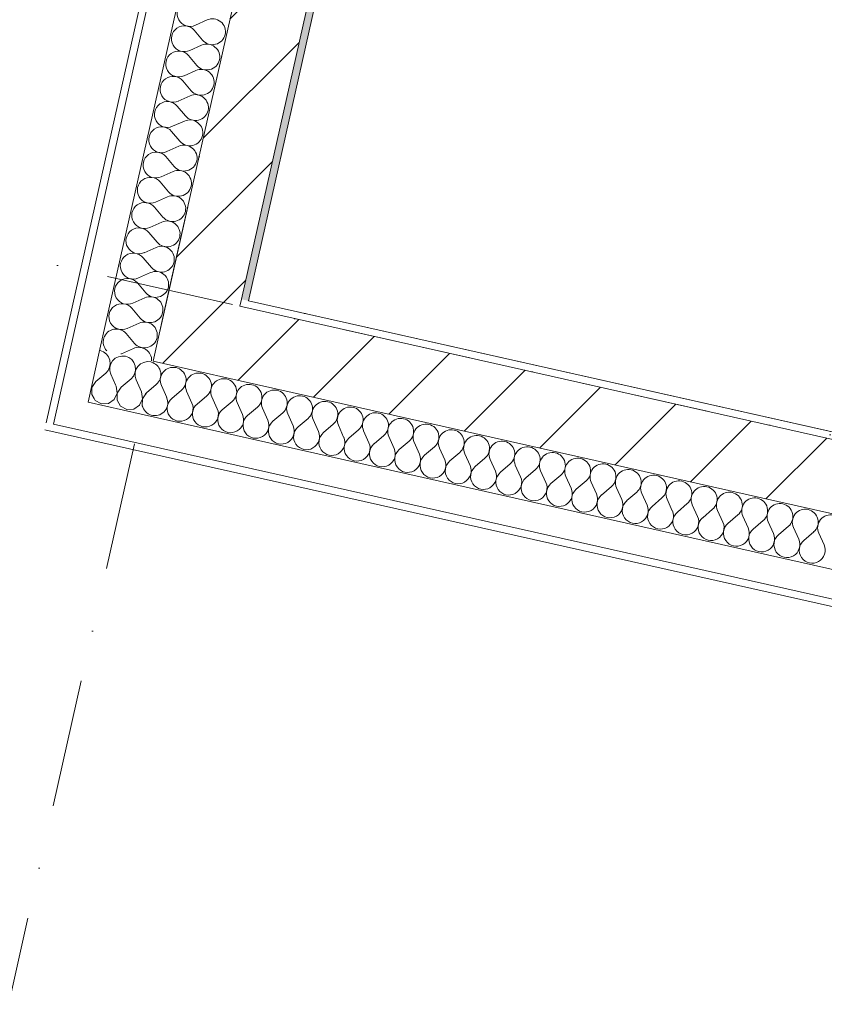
# Model space of a CAD drawing. Header units: millimetres. Extents: x -7145531 to -6681560, y 6117368 to 6219355.
# Tile 5 of 144: x -6958477 to -6956259, y 6134584 to 6137300. Entities that reach past the tile are written whole.
import ezdxf
from ezdxf.enums import TextEntityAlignment as Align

# ---------------------------------------------------------------- set-up
doc = ezdxf.new("R2010")
doc.units = ezdxf.units.MM
doc.header["$MEASUREMENT"] = 0
doc.linetypes.add('Штрихпунктирная', pattern=[670.277762, 352.777767, -176.388884, 0, -141.111112])
for name, color, linetype in [('S - МОП.АР', 7, 'Continuous'), ('АР-Чертеж-Оси_Осевые размеры.АР', 7, 'Continuous'), ('Кровля', 7, 'Continuous')]:
    doc.layers.add(name, color=color, linetype=linetype)
doc.layers.add('АР-Чертеж-Оси_Осевые размеры.АР_Ном._пера__120', color=7, linetype='Continuous', lineweight=0)
doc.layers.add('Кровля_Ном._пера__1', color=7, linetype='Continuous', lineweight=0)
doc.styles.add('РЎР“Р•РќР•Р\xa0Р\x98Р\xa0_РЎРўР\x98Р›Р¬_3', font='GOTHIC.TTF')
pattern_1 = [(45, (-6338440.43, 6562625.56), (-111.369318, 111.369318), [0, -105, 0, -157.5]), (110, (-6338090.43, 6562625.56), (148.001588, 53.868173), [0, -77, 0, -133])]
pattern_2 = [(45, (-6338440.43, 6562275.56), (-127.27922, 127.27922), [])]

# ---------------------------------------------------------------- blocks, each defined once
blk = doc.blocks.new('*X762', base_point=(-6338440.4, 6562275.6))
at = {"layer": 'Кровля_Ном._пера__1', "color": 7, "linetype": 'Continuous', "lineweight": 0}
for p, q in [((-6958255, 6136387.3), (-6958256.4, 6136387.4)), ((-6958245.8, 6136383.8), (-6958255, 6136387.3)), ((-6958237.9, 6136377.9), (-6958245.8, 6136383.8)), ((-6958231.9, 6136370.2), (-6958237.9, 6136377.9)), ((-6958228.2, 6136361), (-6958231.9, 6136370.2)), ((-6958227.2, 6136351.2), (-6958228.2, 6136361)), ((-6958220.8, 6136359.4), (-6958226, 6136350.9)), ((-6958213.6, 6136366.1), (-6958220.8, 6136359.4)), ((-6958204.8, 6136370.5), (-6958213.6, 6136366.1)), ((-6958195.2, 6136372.4), (-6958204.8, 6136370.5)), ((-6958185.3, 6136371.6), (-6958195.2, 6136372.4)), ((-6958176.1, 6136368.2), (-6958185.3, 6136371.6)), ((-6958168.2, 6136362.3), (-6958176.1, 6136368.2)), ((-6958162.2, 6136354.5), (-6958168.2, 6136362.3)), ((-6958125.5, 6136356.8), (-6958135.1, 6136354.9)), ((-6958115.7, 6136356), (-6958125.5, 6136356.8)), ((-6958113.8, 6136355.3), (-6958115.7, 6136356)), ((-6958239.7, 6136325.3), (-6958233.1, 6136332.6)), ((-6958233.1, 6136332.6), (-6958228.9, 6136341.5)), ((-6958228.9, 6136341.5), (-6958227.2, 6136351.2)), ((-6958226, 6136350.9), (-6958228.6, 6136341.4)), ((-6958228.6, 6136341.4), (-6958228.5, 6136331.6)), ((-6958228.5, 6136331.6), (-6958225.7, 6136322.1)), ((-6958158.5, 6136345.4), (-6958162.2, 6136354.5)), ((-6958159, 6136326.6), (-6958157.5, 6136335.6)), ((-6958156.3, 6136335.3), (-6958158.6, 6136326.9)), ((-6958157.5, 6136335.6), (-6958158.5, 6136345.4)), ((-6958151.2, 6136343.7), (-6958156.3, 6136335.3)), ((-6958143.9, 6136350.4), (-6958151.2, 6136343.7)), ((-6958135.1, 6136354.9), (-6958143.9, 6136350.4)), ((-6958266.9, 6136302.1), (-6958277.7, 6136285.8)), ((-6958266.9, 6136302.1), (-6958239.7, 6136325.3)), ((-6958212.5, 6136292.7), (-6958225.7, 6136322.1)), ((-6958280.5, 6136280), (-6958278, 6136285.9)), ((-6958278, 6136285.9), (-6958278.4, 6136289.2)), ((-6958277.7, 6136285.8), (-6958278.3, 6136266.3)), ((-6958278.3, 6136266.3), (-6958271.9, 6136255.1))]:
    blk.add_line(p, q, dxfattribs=at)
blk = doc.blocks.new('*X763', base_point=(-6338440.4, 6562275.6))
at = {"layer": 'Кровля_Ном._пера__1', "color": 7, "linetype": 'Continuous', "lineweight": 0}
for p, q in [((-6958110.2, 6136353.9), (-6958113.8, 6136355.3)), ((-6958197.2, 6136286.4), (-6958170, 6136309.6)), ((-6958170, 6136309.6), (-6958163.5, 6136317)), ((-6958163.5, 6136317), (-6958159.2, 6136325.8)), ((-6958159.2, 6136325.8), (-6958159, 6136326.6)), ((-6958158.6, 6136326.9), (-6958158.9, 6136325.8)), ((-6958158.9, 6136325.8), (-6958158.8, 6136315.9)), ((-6958158.8, 6136315.9), (-6958156.1, 6136306.5)), ((-6958141.4, 6136273.9), (-6958156.1, 6136306.5)), ((-6958211.1, 6136289.5), (-6958212.5, 6136292.7)), ((-6958208.3, 6136270.2), (-6958211.1, 6136289.5)), ((-6958197.2, 6136286.4), (-6958208, 6136270.2)), ((-6958271.9, 6136255.1), (-6958268.7, 6136249.4)), ((-6958268.7, 6136249.4), (-6958251.5, 6136240.1)), ((-6958232, 6136241.1), (-6958216, 6136252.3)), ((-6958216, 6136252.3), (-6958208.3, 6136270.2)), ((-6958208, 6136270.2), (-6958208.6, 6136250.7)), ((-6958208.6, 6136250.7), (-6958199, 6136233.7)), ((-6958146.3, 6136236.7), (-6958138.6, 6136254.6)), ((-6958138.6, 6136254.6), (-6958141.4, 6136273.9)), ((-6958138.3, 6136254.5), (-6958139, 6136235)), ((-6958129.5, 6136267.7), (-6958138.3, 6136254.5)), ((-6958251.5, 6136240.1), (-6958232, 6136241.1)), ((-6958199, 6136233.7), (-6958181.8, 6136224.4)), ((-6958181.8, 6136224.4), (-6958162.3, 6136225.5)), ((-6958162.3, 6136225.5), (-6958146.3, 6136236.7)), ((-6958139, 6136235), (-6958137.5, 6136232.4))]:
    blk.add_line(p, q, dxfattribs=at)
blk = doc.blocks.new('*X764', base_point=(-6338440.4, 6562275.6))
at = {"layer": 'Кровля_Ном._пера__1', "color": 7, "linetype": 'Continuous', "lineweight": 0}
for p, q in [((-6958127.5, 6136270.8), (-6958100.3, 6136293.9)), ((-6958071.7, 6136258.2), (-6958086.4, 6136290.8)), ((-6958057.8, 6136255.1), (-6958030.6, 6136278.3)), ((-6958002, 6136242.6), (-6958016.7, 6136275.2)), ((-6957988.1, 6136239.5), (-6957960.9, 6136262.6)), ((-6957932.3, 6136226.9), (-6957947, 6136259.5)), ((-6957918.4, 6136223.8), (-6957891.2, 6136247)), ((-6957862.6, 6136211.3), (-6957877.3, 6136243.9)), ((-6957848.7, 6136208.2), (-6957821.5, 6136231.3)), ((-6957792.9, 6136195.6), (-6957807.6, 6136228.2)), ((-6957779, 6136192.5), (-6957751.8, 6136215.7)), ((-6957723.3, 6136180), (-6957737.9, 6136212.6)), ((-6957709.3, 6136176.9), (-6957682.1, 6136200)), ((-6957653.6, 6136164.3), (-6957668.2, 6136196.9)), ((-6957639.6, 6136161.2), (-6957612.5, 6136184.4)), ((-6957583.9, 6136148.7), (-6957598.5, 6136181.3)), ((-6957569.9, 6136145.6), (-6957542.8, 6136168.7)), ((-6957514.2, 6136133), (-6957528.8, 6136165.6)), ((-6957500.2, 6136129.9), (-6957473.1, 6136153.1)), ((-6957444.5, 6136117.4), (-6957459.1, 6136150)), ((-6957430.5, 6136114.2), (-6957403.4, 6136137.4)), ((-6957374.8, 6136101.7), (-6957389.4, 6136134.3)), ((-6957360.9, 6136098.6), (-6957333.7, 6136121.8)), ((-6957305.1, 6136086.1), (-6957319.7, 6136118.6)), ((-6957291.2, 6136082.9), (-6957264, 6136106.1)), ((-6957235.4, 6136070.4), (-6957250.1, 6136103)), ((-6957221.5, 6136067.3), (-6957194.3, 6136090.5)), ((-6957165.7, 6136054.8), (-6957180.4, 6136087.3)), ((-6957151.8, 6136051.6), (-6957124.6, 6136074.8)), ((-6957096, 6136039.1), (-6957110.7, 6136071.7)), ((-6957082.1, 6136036), (-6957054.9, 6136059.2)), ((-6957026.3, 6136023.5), (-6957041, 6136056)), ((-6957012.4, 6136020.3), (-6956985.2, 6136043.5)), ((-6956956.6, 6136007.8), (-6956971.3, 6136040.4)), ((-6956942.7, 6136004.7), (-6956915.5, 6136027.9)), ((-6956886.9, 6135992.2), (-6956901.6, 6136024.7)), ((-6956873, 6135989), (-6956845.8, 6136012.2)), ((-6956817.2, 6135976.5), (-6956831.9, 6136009.1)), ((-6956803.3, 6135973.4), (-6956776.1, 6135996.6)), ((-6956747.6, 6135960.9), (-6956762.2, 6135993.4)), ((-6956733.6, 6135957.7), (-6956706.4, 6135980.9)), ((-6956677.9, 6135945.2), (-6956692.5, 6135977.8)), ((-6956663.9, 6135942.1), (-6956636.8, 6135965.3)), ((-6956608.2, 6135929.6), (-6956622.8, 6135962.1)), ((-6956594.2, 6135926.4), (-6956567.1, 6135949.6)), ((-6956538.5, 6135913.9), (-6956553.1, 6135946.5)), ((-6956524.5, 6135910.8), (-6956497.4, 6135934)), ((-6956468.8, 6135898.3), (-6956483.4, 6135930.8)), ((-6956454.8, 6135895.1), (-6956427.7, 6135918.3)), ((-6956399.1, 6135882.6), (-6956413.7, 6135915.2)), ((-6956385.2, 6135879.5), (-6956358, 6135902.7)), ((-6956329.4, 6135867), (-6956344, 6135899.5)), ((-6956315.5, 6135863.8), (-6956288.3, 6135887)), ((-6956259.7, 6135851.3), (-6956274.4, 6135883.9))]:
    blk.add_line(p, q, dxfattribs=at)
for centre, start, end in [((-6958123.5, 6136321.1), 310.4725, 67.9736), ((-6958053.8, 6136305.5), 77.3424, 204.2123), ((-6958053.8, 6136305.5), 310.4725, 77.3424), ((-6957984.1, 6136289.8), 77.3424, 204.2123), ((-6957984.1, 6136289.8), 310.4725, 77.3424), ((-6957914.4, 6136274.2), 77.3424, 204.2123), ((-6957914.4, 6136274.2), 310.4725, 77.3424), ((-6957844.7, 6136258.5), 77.3424, 204.2123), ((-6957844.7, 6136258.5), 310.4725, 77.3424), ((-6957775, 6136242.9), 77.3424, 204.2123), ((-6957775, 6136242.9), 310.4725, 77.3424), ((-6958104.3, 6136243.6), 200.4955, 24.2123), ((-6958104.3, 6136243.6), 130.4725, 134.1892), ((-6958034.6, 6136227.9), 130.4725, 24.2123), ((-6957705.3, 6136227.2), 77.3424, 204.2123), ((-6957705.3, 6136227.2), 310.4725, 77.3424), ((-6957635.6, 6136211.6), 77.3424, 204.2123), ((-6957964.9, 6136212.3), 130.4725, 24.2123), ((-6957895.2, 6136196.6), 130.4725, 24.2123), ((-6957635.6, 6136211.6), 310.4725, 77.3424), ((-6957565.9, 6136195.9), 77.3424, 204.2123), ((-6957565.9, 6136195.9), 310.4725, 77.3424), ((-6957825.5, 6136181), 130.4725, 24.2123), ((-6957755.8, 6136165.3), 130.4725, 24.2123), ((-6957496.2, 6136180.3), 77.3424, 204.2123), ((-6957496.2, 6136180.3), 310.4725, 77.3424), ((-6957426.6, 6136164.6), 77.3424, 204.2123), ((-6957426.6, 6136164.6), 310.4725, 77.3424), ((-6957686.1, 6136149.7), 130.4725, 24.2123), ((-6957356.9, 6136148.9), 77.3424, 204.2123), ((-6957356.9, 6136148.9), 310.4725, 77.3424), ((-6957287.2, 6136133.3), 77.3424, 204.2123), ((-6957287.2, 6136133.3), 310.4725, 77.3424), ((-6957616.4, 6136134), 130.4725, 24.2123), ((-6957546.7, 6136118.4), 130.4725, 24.2123), ((-6957217.5, 6136117.6), 77.3424, 204.2123), ((-6957217.5, 6136117.6), 310.4725, 77.3424), ((-6957477.1, 6136102.7), 130.4725, 24.2123), ((-6957407.4, 6136087.1), 130.4725, 24.2123), ((-6957147.8, 6136102), 77.3424, 204.2123), ((-6957147.8, 6136102), 310.4725, 77.3424), ((-6957078.1, 6136086.3), 77.3424, 204.2123), ((-6957078.1, 6136086.3), 310.4725, 77.3424), ((-6957337.7, 6136071.4), 130.4725, 24.2123), ((-6957008.4, 6136070.7), 77.3424, 204.2123), ((-6957008.4, 6136070.7), 310.4725, 77.3424), ((-6956938.7, 6136055), 77.3424, 204.2123), ((-6956938.7, 6136055), 310.4725, 77.3424), ((-6957268, 6136055.8), 130.4725, 24.2123), ((-6957198.3, 6136040.1), 130.4725, 24.2123), ((-6956869, 6136039.4), 77.3424, 204.2123), ((-6956869, 6136039.4), 310.4725, 77.3424), ((-6956799.3, 6136023.7), 77.3424, 204.2123), ((-6956799.3, 6136023.7), 310.4725, 77.3424), ((-6957128.6, 6136024.5), 130.4725, 24.2123), ((-6957058.9, 6136008.8), 130.4725, 24.2123), ((-6956729.6, 6136008.1), 77.3424, 204.2123), ((-6956729.6, 6136008.1), 310.4725, 77.3424), ((-6956989.2, 6135993.2), 130.4725, 24.2123), ((-6956919.5, 6135977.5), 130.4725, 24.2123), ((-6956659.9, 6135992.4), 77.3424, 204.2123), ((-6956659.9, 6135992.4), 310.4725, 77.3424), ((-6956590.2, 6135976.8), 77.3424, 204.2123), ((-6956590.2, 6135976.8), 310.4725, 77.3424), ((-6956849.8, 6135961.9), 130.4725, 24.2123), ((-6956520.6, 6135961.1), 77.3424, 204.2123), ((-6956520.6, 6135961.1), 310.4725, 77.3424), ((-6956450.9, 6135945.5), 77.3424, 204.2123), ((-6956450.9, 6135945.5), 310.4725, 77.3424), ((-6956780.1, 6135946.2), 130.4725, 24.2123), ((-6956710.4, 6135930.6), 130.4725, 24.2123), ((-6956381.2, 6135929.8), 77.3424, 204.2123), ((-6956381.2, 6135929.8), 310.4725, 77.3424), ((-6956311.5, 6135914.2), 77.3424, 204.2123), ((-6956311.5, 6135914.2), 310.4725, 77.3424), ((-6956640.7, 6135914.9), 130.4725, 24.2123), ((-6956571.1, 6135899.3), 130.4725, 24.2123), ((-6956241.8, 6135898.5), 77.3424, 204.2123), ((-6956501.4, 6135883.6), 130.4725, 24.2123), ((-6956431.7, 6135868), 130.4725, 24.2123), ((-6956362, 6135852.3), 130.4725, 24.2123), ((-6956292.3, 6135836.7), 130.4725, 24.2123)]:
    blk.add_arc(centre, 35.7, start, end, dxfattribs=at)
blk = doc.blocks.new('Стена_194_3', base_point=(-6957870.2, 6136509.5))
at = {"layer": 'Кровля', "linetype": 'Continuous', "lineweight": 0, "true_color": 0x000000}
h = blk.add_hatch(dxfattribs=at)
h.set_pattern_fill('БЛОКИ_БЕТОННЫЕ_ЭФФЕКТИВН_72', color=18, style=0, pattern_type=2)
h.set_pattern_definition(pattern_2)
h.paths.add_polyline_path([(-6958065.4, 6136553.3), (-6958109.2, 6136358.2), (-6957870.2, 6136509.5)])
h = blk.add_hatch(dxfattribs=at)
h.set_pattern_fill('ШТУКАТУРКА__ГИПС_01_0003', color=18, style=0, pattern_type=2)
h.set_pattern_definition(pattern_1)
h.paths.add_polyline_path([(-6957865.9, 6136529), (-6957870.2, 6136509.5), (-6957846.3, 6136524.6)])
h = blk.add_hatch(dxfattribs=at)
h.set_pattern_fill('ШТУКАТУРКА__ГИПС_01_0003', color=18, style=0, pattern_type=2)
h.set_pattern_definition(pattern_1)
h.paths.add_polyline_path([(-6957846.3, 6136524.6), (-6957870.2, 6136509.5), (-6957850.7, 6136505.1)])
h = blk.add_hatch(dxfattribs=at)
h.set_pattern_fill('ШТУКАТУРКА__ГИПС_01_0003', color=18, style=0, pattern_type=2)
h.set_pattern_definition(pattern_1)
h.paths.add_polyline_path([(-6954606.9, 6135797.1), (-6957846.3, 6136524.6), (-6957850.7, 6136505.1), (-6954611.3, 6135777.6)])
h = blk.add_hatch(dxfattribs=at)
h.set_pattern_fill('БЛОКИ_БЕТОННЫЕ_ЭФФЕКТИВН_72', color=18, style=0, pattern_type=2)
h.set_pattern_definition(pattern_2)
h.paths.add_polyline_path([(-6957870.2, 6136509.5), (-6958109.2, 6136358.2), (-6957914.1, 6136314.3)])
h = blk.add_hatch(dxfattribs=at)
h.set_pattern_fill('БЛОКИ_БЕТОННЫЕ_ЭФФЕКТИВН_72', color=18, style=0, pattern_type=2)
h.set_pattern_definition(pattern_2)
h.paths.add_polyline_path([(-6954611.3, 6135777.6), (-6957870.2, 6136509.5), (-6957914.1, 6136314.3), (-6954655.1, 6135582.4)])
at = {"layer": 'Кровля_Ном._пера__1', "color": 7, "linetype": 'Continuous', "lineweight": 15}
for p, q in [((-6958065.4, 6136553.3), (-6958109.2, 6136358.2)), ((-6957865.9, 6136529), (-6957870.2, 6136509.5)), ((-6954611.3, 6135777.6), (-6957870.2, 6136509.5)), ((-6958109.2, 6136358.2), (-6957914.1, 6136314.3)), ((-6957914.1, 6136314.3), (-6954655.1, 6135582.4))]:
    blk.add_line(p, q, dxfattribs=at)
at = {"layer": 'Кровля_Ном._пера__1', "color": 7, "linetype": 'Continuous', "lineweight": 0}
for p, q in [((-6958255.6, 6136391), (-6958288.4, 6136244.7)), ((-6958366.5, 6136262.2), (-6958384, 6136184.2)), ((-6958288.4, 6136244.7), (-6958142.1, 6136211.8)), ((-6958142.1, 6136211.8), (-6936667, 6131388.9)), ((-6958384, 6136184.2), (-6958306, 6136166.6)), ((-6958306, 6136166.6), (-6936684.5, 6131310.8))]:
    blk.add_line(p, q, dxfattribs=at)
at = {"layer": 'Кровля_Ном._пера__1', "color": 7, "linetype": 'Continuous', "lineweight": 0, "flags": 128}
for points in [[(-6954606.9, 6135797.1), (-6957846.3, 6136524.6)], [(-6958407.9, 6136169), (-6936688.9, 6131291.3)]]:
    blk.add_lwpolyline(points, dxfattribs=at)
at = {"layer": 'Кровля', "color": 7, "lineweight": 0}
for name in ['*X762', '*X763', '*X764']:
    blk.add_blockref(name, (-6338440.4, 6562275.6), dxfattribs=at)
blk = doc.blocks.new('*X803', base_point=(-6338440.4, 6562275.6))
at = {"layer": 'Кровля_Ном._пера__1', "color": 7, "linetype": 'Continuous', "lineweight": 0}
for p, q in [((-6957992.6, 6137284.7), (-6957960.1, 6137299.3)), ((-6957995.8, 6137270.7), (-6957972.6, 6137243.5)), ((-6958008.3, 6137215), (-6957975.7, 6137229.6)), ((-6958011.4, 6137201), (-6957988.2, 6137173.9)), ((-6958023.9, 6137145.3), (-6957991.4, 6137159.9)), ((-6958027.1, 6137131.3), (-6958003.9, 6137104.2)), ((-6958039.6, 6137075.6), (-6958007, 6137090.2)), ((-6958042.7, 6137061.6), (-6958019.5, 6137034.5)), ((-6958055.2, 6137005.9), (-6958022.7, 6137020.5)), ((-6958058.4, 6136991.9), (-6958035.2, 6136964.8)), ((-6958070.9, 6136936.2), (-6958038.3, 6136950.8)), ((-6958074, 6136922.3), (-6958050.8, 6136895.1)), ((-6958086.6, 6136866.5), (-6958054, 6136881.1)), ((-6958089.7, 6136852.6), (-6958066.5, 6136825.4)), ((-6958102.2, 6136796.8), (-6958069.6, 6136811.5)), ((-6958105.3, 6136782.9), (-6958082.2, 6136755.7)), ((-6958117.9, 6136727.1), (-6958085.3, 6136741.8)), ((-6958121, 6136713.2), (-6958097.8, 6136686)), ((-6958133.5, 6136657.4), (-6958100.9, 6136672.1)), ((-6958136.6, 6136643.5), (-6958113.5, 6136616.3)), ((-6958149.2, 6136587.7), (-6958116.6, 6136602.4)), ((-6958152.3, 6136573.8), (-6958129.1, 6136546.6)), ((-6958164.8, 6136518), (-6958132.2, 6136532.7)), ((-6958167.9, 6136504.1), (-6958144.8, 6136476.9)), ((-6958180.5, 6136448.3), (-6958147.9, 6136463)), ((-6958183.6, 6136434.4), (-6958160.4, 6136407.2)), ((-6958196.1, 6136378.6), (-6958163.5, 6136393.3))]:
    blk.add_line(p, q, dxfattribs=at)
for centre, start, end in [((-6958007.3, 6137317.2), 40.4725, 294.2123), ((-6958022.9, 6137247.5), 40.4725, 294.2123), ((-6957945.4, 6137266.7), 347.3424, 114.2123), ((-6957945.4, 6137266.7), 220.4725, 347.3424), ((-6957961.1, 6137197), 347.3424, 114.2123), ((-6958038.6, 6137177.8), 40.4725, 294.2123), ((-6957961.1, 6137197), 220.4725, 347.3424), ((-6958054.2, 6137108.1), 40.4725, 294.2123), ((-6957976.7, 6137127.3), 347.3424, 114.2123), ((-6957976.7, 6137127.3), 220.4725, 347.3424), ((-6957992.4, 6137057.6), 347.3424, 114.2123), ((-6958069.9, 6137038.5), 40.4725, 294.2123), ((-6957992.4, 6137057.6), 220.4725, 347.3424), ((-6958008, 6136988), 347.3424, 114.2123), ((-6958085.5, 6136968.8), 40.4725, 294.2123), ((-6958008, 6136988), 220.4725, 347.3424), ((-6958023.7, 6136918.3), 347.3424, 114.2123), ((-6958101.2, 6136899.1), 40.4725, 294.2123), ((-6958023.7, 6136918.3), 220.4725, 347.3424), ((-6958039.3, 6136848.6), 347.3424, 114.2123), ((-6958116.9, 6136829.4), 40.4725, 294.2123), ((-6958039.3, 6136848.6), 220.4725, 347.3424), ((-6958132.5, 6136759.7), 40.4725, 294.2123), ((-6958055, 6136778.9), 347.3424, 114.2123), ((-6958055, 6136778.9), 220.4725, 347.3424), ((-6958070.6, 6136709.2), 347.3424, 114.2123), ((-6958148.2, 6136690), 40.4725, 294.2123), ((-6958070.6, 6136709.2), 220.4725, 347.3424), ((-6958163.8, 6136620.3), 40.4725, 294.2123), ((-6958086.3, 6136639.5), 347.3424, 114.2123), ((-6958086.3, 6136639.5), 220.4725, 347.3424), ((-6958101.9, 6136569.8), 347.3424, 114.2123), ((-6958179.5, 6136550.6), 40.4725, 294.2123), ((-6958101.9, 6136569.8), 220.4725, 347.3424), ((-6958117.6, 6136500.1), 347.3424, 114.2123), ((-6958195.1, 6136480.9), 40.4725, 294.2123), ((-6958117.6, 6136500.1), 220.4725, 347.3424), ((-6958133.2, 6136430.4), 347.3424, 114.2123), ((-6958210.8, 6136411.2), 40.4725, 223.0426), ((-6958133.2, 6136430.4), 220.4725, 347.3424), ((-6958148.9, 6136360.7), 357.357, 114.2123), ((-6958210.8, 6136411.2), 291.6421, 294.2123)]:
    blk.add_arc(centre, 35.7, start, end, dxfattribs=at)
blk = doc.blocks.new('Стена_210_3', base_point=(-6954351, 6152179.5))
at = {"layer": 'Кровля', "linetype": 'Continuous', "lineweight": 0, "true_color": 0x000000}
h = blk.add_hatch(dxfattribs=at)
h.set_pattern_fill('БЛОКИ_БЕТОННЫЕ_ЭФФЕКТИВН_72', color=18, style=0, pattern_type=2)
h.set_pattern_definition(pattern_2)
h.paths.add_polyline_path([(-6957870.2, 6136509.5), (-6954351, 6152179.5), (-6954546.2, 6152223.3), (-6958065.4, 6136553.3)])
h = blk.add_hatch(dxfattribs=at)
h.set_pattern_fill('ШТУКАТУРКА__ГИПС_01_0003', color=18, style=0, pattern_type=2)
h.set_pattern_definition(pattern_1)
h.paths.add_polyline_path([(-6957846.3, 6136524.6), (-6954335.9, 6152155.6), (-6954355.4, 6152160), (-6957865.9, 6136529)])
at = {"layer": 'Кровля_Ном._пера__1', "color": 7, "linetype": 'Continuous', "lineweight": 0}
for p, q in [((-6954693.9, 6152615.2), (-6958366.5, 6136262.2)), ((-6954648.7, 6152451.3), (-6958255.6, 6136391)), ((-6958255.6, 6136391), (-6958288.4, 6136244.7)), ((-6958366.5, 6136262.2), (-6958384, 6136184.2))]:
    blk.add_line(p, q, dxfattribs=at)
at = {"layer": 'Кровля_Ном._пера__1', "color": 7, "linetype": 'Continuous', "lineweight": 15}
for p, q in [((-6954546.2, 6152223.3), (-6958065.4, 6136553.3)), ((-6957865.9, 6136529), (-6954355.4, 6152160)), ((-6958065.4, 6136553.3), (-6958109.2, 6136358.2)), ((-6957865.9, 6136529), (-6957870.2, 6136509.5))]:
    blk.add_line(p, q, dxfattribs=at)
at = {"layer": 'Кровля_Ном._пера__1', "color": 7, "linetype": 'Continuous', "lineweight": 0, "flags": 128}
for points in [[(-6954695.9, 6152697.7), (-6958403.5, 6136188.5)], [(-6957846.3, 6136524.6), (-6954335.9, 6152155.6)]]:
    blk.add_lwpolyline(points, dxfattribs=at)
at = {"layer": 'Кровля', "color": 7, "lineweight": 0}
blk.add_blockref('*X803', (-6338440.4, 6562275.6), dxfattribs=at)
blk = doc.blocks.new('Стандартный Маркер Сетки[127]_3', base_point=(-6954562.2, 6152149.8))
at = {"layer": 'АР-Чертеж-Оси_Осевые размеры.АР_Ном._пера__120', "color": 7, "linetype": 'Штрихпунктирная', "lineweight": 0}
blk.add_line((-6954781.4, 6151174.1), (-6959343.9, 6130859.7), dxfattribs=at)
at = {"layer": 'АР-Чертеж-Оси_Осевые размеры.АР_Ном._пера__120', "color": 7, "lineweight": 0, "style": 'РЎР“Р•РќР•Р\xa0Р\x98Р\xa0_РЎРўР\x98Р›Р¬_3'}
blk.add_attdef('AC_MarkerText_1', text='', height=350, rotation=347.3417, dxfattribs=at).set_placement((-6959602.6, 6129577.2), align=Align.TOP_CENTER)
blk = doc.blocks.new('Стандартный Маркер Сетки[135]_3', base_point=(-6954562.2, 6152149.8))
at = {"layer": 'АР-Чертеж-Оси_Осевые размеры.АР_Ном._пера__120', "color": 7, "linetype": 'Штрихпунктирная', "lineweight": 0}
blk.add_line((-6954781.4, 6151174.1), (-6959343.9, 6130859.7), dxfattribs=at)
at = {"layer": 'АР-Чертеж-Оси_Осевые размеры.АР_Ном._пера__120', "color": 7, "lineweight": 0, "style": 'РЎР“Р•РќР•Р\xa0Р\x98Р\xa0_РЎРўР\x98Р›Р¬_3'}
blk.add_attdef('AC_MarkerText_1', text='', height=350, rotation=347.3417, dxfattribs=at).set_placement((-6959602.6, 6129577.2), align=Align.TOP_CENTER)
blk = doc.blocks.new('Стандартный Маркер Сетки[136]_3', base_point=(-6954562.2, 6152149.8))
at = {"layer": 'АР-Чертеж-Оси_Осевые размеры.АР_Ном._пера__120', "color": 7, "linetype": 'Штрихпунктирная', "lineweight": 0}
blk.add_line((-6954781.4, 6151174.1), (-6959343.9, 6130859.7), dxfattribs=at)
at = {"layer": 'АР-Чертеж-Оси_Осевые размеры.АР_Ном._пера__120', "color": 7, "lineweight": 0, "style": 'РЎР“Р•РќР•Р\xa0Р\x98Р\xa0_РЎРўР\x98Р›Р¬_3'}
blk.add_attdef('AC_MarkerText_1', text='', height=350, rotation=347.3417, dxfattribs=at).set_placement((-6959602.6, 6129577.2), align=Align.TOP_CENTER)
blk = doc.blocks.new('Стандартный Маркер Сетки[137]_3', base_point=(-6954562.2, 6152149.8))
at = {"layer": 'АР-Чертеж-Оси_Осевые размеры.АР_Ном._пера__120', "color": 7, "linetype": 'Штрихпунктирная', "lineweight": 0}
blk.add_line((-6954781.4, 6151174.1), (-6959343.9, 6130859.7), dxfattribs=at)
at = {"layer": 'АР-Чертеж-Оси_Осевые размеры.АР_Ном._пера__120', "color": 7, "lineweight": 0, "style": 'РЎР“Р•РќР•Р\xa0Р\x98Р\xa0_РЎРўР\x98Р›Р¬_3'}
blk.add_attdef('AC_MarkerText_1', text='', height=350, rotation=347.3417, dxfattribs=at).set_placement((-6959602.6, 6129577.2), align=Align.TOP_CENTER)
blk = doc.blocks.new('Стандартный Маркер Сетки[140]_3', base_point=(-6954562.2, 6152149.8))
at = {"layer": 'АР-Чертеж-Оси_Осевые размеры.АР_Ном._пера__120', "color": 7, "linetype": 'Штрихпунктирная', "lineweight": 0}
blk.add_line((-6954781.4, 6151174.1), (-6959343.9, 6130859.7), dxfattribs=at)
at = {"layer": 'АР-Чертеж-Оси_Осевые размеры.АР_Ном._пера__120', "color": 7, "lineweight": 0, "style": 'РЎР“Р•РќР•Р\xa0Р\x98Р\xa0_РЎРўР\x98Р›Р¬_3'}
blk.add_attdef('AC_MarkerText_1', text='', height=350, rotation=347.3417, dxfattribs=at).set_placement((-6959602.6, 6129577.2), align=Align.TOP_CENTER)
blk = doc.blocks.new('Стандартный Маркер Сетки[148]_3', base_point=(-6954562.2, 6152149.8))
at = {"layer": 'АР-Чертеж-Оси_Осевые размеры.АР_Ном._пера__120', "color": 7, "linetype": 'Штрихпунктирная', "lineweight": 0}
blk.add_line((-6954781.4, 6151174.1), (-6959343.9, 6130859.7), dxfattribs=at)
at = {"layer": 'АР-Чертеж-Оси_Осевые размеры.АР_Ном._пера__120', "color": 7, "lineweight": 0, "style": 'РЎР“Р•РќР•Р\xa0Р\x98Р\xa0_РЎРўР\x98Р›Р¬_3'}
blk.add_attdef('AC_MarkerText_1', text='', height=350, rotation=347.3417, dxfattribs=at).set_placement((-6959602.6, 6129577.2), align=Align.TOP_CENTER)
blk = doc.blocks.new('Стандартный Маркер Сетки[149]_3', base_point=(-6954562.2, 6152149.8))
at = {"layer": 'АР-Чертеж-Оси_Осевые размеры.АР_Ном._пера__120', "color": 7, "linetype": 'Штрихпунктирная', "lineweight": 0}
blk.add_line((-6954781.4, 6151174.1), (-6959343.9, 6130859.7), dxfattribs=at)
at = {"layer": 'АР-Чертеж-Оси_Осевые размеры.АР_Ном._пера__120', "color": 7, "lineweight": 0, "style": 'РЎР“Р•РќР•Р\xa0Р\x98Р\xa0_РЎРўР\x98Р›Р¬_3'}
blk.add_attdef('AC_MarkerText_1', text='', height=350, rotation=347.3417, dxfattribs=at).set_placement((-6959602.6, 6129577.2), align=Align.TOP_CENTER)
blk = doc.blocks.new('Стандартный Маркер Сетки[150]_3', base_point=(-6954562.2, 6152149.8))
at = {"layer": 'АР-Чертеж-Оси_Осевые размеры.АР_Ном._пера__120', "color": 7, "linetype": 'Штрихпунктирная', "lineweight": 0}
blk.add_line((-6954781.4, 6151174.1), (-6959343.9, 6130859.7), dxfattribs=at)
at = {"layer": 'АР-Чертеж-Оси_Осевые размеры.АР_Ном._пера__120', "color": 7, "lineweight": 0, "style": 'РЎР“Р•РќР•Р\xa0Р\x98Р\xa0_РЎРўР\x98Р›Р¬_3'}
blk.add_attdef('AC_MarkerText_1', text='', height=350, rotation=347.3417, dxfattribs=at).set_placement((-6959602.6, 6129577.2), align=Align.TOP_CENTER)
blk = doc.blocks.new('Стандартный Маркер Сетки[157]_3', base_point=(-6989298, 6143568))
at = {"layer": 'АР-Чертеж-Оси_Осевые размеры.АР_Ном._пера__120', "color": 7, "linetype": 'Штрихпунктирная', "lineweight": 0}
blk.add_line((-6988322.3, 6143348.9), (-6909381.1, 6125619.1), dxfattribs=at)
at = {"layer": 'АР-Чертеж-Оси_Осевые размеры.АР_Ном._пера__120', "color": 7, "lineweight": 0, "style": 'РЎР“Р•РќР•Р\xa0Р\x98Р\xa0_РЎРўР\x98Р›Р¬_3'}
for tag, p in [('AC_MarkerText_1_0', (-6989715.9, 6143858.7)), ('AC_MarkerText_1_1', (-6907847.6, 6125471.5))]:
    blk.add_attdef(tag, text='', height=350, rotation=347.3417, dxfattribs=at).set_placement(p, align=Align.TOP_CENTER)
blk = doc.blocks.new('Стандартный Маркер Сетки[162]_3', base_point=(-6989298, 6143568))
at = {"layer": 'АР-Чертеж-Оси_Осевые размеры.АР_Ном._пера__120', "color": 7, "linetype": 'Штрихпунктирная', "lineweight": 0}
blk.add_line((-6988322.3, 6143348.9), (-6909381.1, 6125619.1), dxfattribs=at)
at = {"layer": 'АР-Чертеж-Оси_Осевые размеры.АР_Ном._пера__120', "color": 7, "lineweight": 0, "style": 'РЎР“Р•РќР•Р\xa0Р\x98Р\xa0_РЎРўР\x98Р›Р¬_3'}
for tag, p in [('AC_MarkerText_1_0', (-6989715.9, 6143858.7)), ('AC_MarkerText_1_1', (-6907847.6, 6125471.5))]:
    blk.add_attdef(tag, text='', height=350, rotation=347.3417, dxfattribs=at).set_placement(p, align=Align.TOP_CENTER)
blk = doc.blocks.new('Стандартный Маркер Сетки[166]_3', base_point=(-6989298, 6143568))
at = {"layer": 'АР-Чертеж-Оси_Осевые размеры.АР_Ном._пера__120', "color": 7, "linetype": 'Штрихпунктирная', "lineweight": 0}
blk.add_line((-6988322.3, 6143348.9), (-6909381.1, 6125619.1), dxfattribs=at)
at = {"layer": 'АР-Чертеж-Оси_Осевые размеры.АР_Ном._пера__120', "color": 7, "lineweight": 0, "style": 'РЎР“Р•РќР•Р\xa0Р\x98Р\xa0_РЎРўР\x98Р›Р¬_3'}
for tag, p in [('AC_MarkerText_1_0', (-6989715.9, 6143858.7)), ('AC_MarkerText_1_1', (-6907847.6, 6125471.5))]:
    blk.add_attdef(tag, text='', height=350, rotation=347.3417, dxfattribs=at).set_placement(p, align=Align.TOP_CENTER)
blk = doc.blocks.new('Стандартный Маркер Сетки[173]_3', base_point=(-6989298, 6143568))
at = {"layer": 'АР-Чертеж-Оси_Осевые размеры.АР_Ном._пера__120', "color": 7, "linetype": 'Штрихпунктирная', "lineweight": 0}
blk.add_line((-6988322.3, 6143348.9), (-6909381.1, 6125619.1), dxfattribs=at)
at = {"layer": 'АР-Чертеж-Оси_Осевые размеры.АР_Ном._пера__120', "color": 7, "lineweight": 0, "style": 'РЎР“Р•РќР•Р\xa0Р\x98Р\xa0_РЎРўР\x98Р›Р¬_3'}
for tag, p in [('AC_MarkerText_1_0', (-6989715.9, 6143858.7)), ('AC_MarkerText_1_1', (-6907847.6, 6125471.5))]:
    blk.add_attdef(tag, text='', height=350, rotation=347.3417, dxfattribs=at).set_placement(p, align=Align.TOP_CENTER)

msp = doc.modelspace()

# ---------------------------------------------------------------- linework, layer by layer
at = {"layer": 'S - МОП.АР', "color": 254, "linetype": 'Continuous', "lineweight": 0, "true_color": 0xd1c7d6, "flags": 128}
msp.add_lwpolyline([(-6954335.9, 6152155.6), (-6957846.3, 6136524.6), (-6950519, 6134879), (-6950271.3, 6135981.7), (-6950027.1, 6135926.9), (-6950274.8, 6134824.2), (-6946937.8, 6134074.8), (-6936644.3, 6131762.8), (-6933465.7, 6145915.6)], dxfattribs=at)

# ---------------------------------------------------------------- block references
at = {"layer": 'АР-Чертеж-Оси_Осевые размеры.АР', "color": 8, "linetype": 'Continuous', "lineweight": 15}
for name, p in [('Стандартный Маркер Сетки[127]_3', (-6954562.2, 6152149.8)), ('Стандартный Маркер Сетки[135]_3', (-6954562.2, 6152149.8)), ('Стандартный Маркер Сетки[136]_3', (-6954562.2, 6152149.8)), ('Стандартный Маркер Сетки[137]_3', (-6954562.2, 6152149.8)), ('Стандартный Маркер Сетки[140]_3', (-6954562.2, 6152149.8)), ('Стандартный Маркер Сетки[148]_3', (-6954562.2, 6152149.8)), ('Стандартный Маркер Сетки[149]_3', (-6954562.2, 6152149.8)), ('Стандартный Маркер Сетки[150]_3', (-6954562.2, 6152149.8)), ('Стандартный Маркер Сетки[157]_3', (-6989298, 6143568)), ('Стандартный Маркер Сетки[162]_3', (-6989298, 6143568)), ('Стандартный Маркер Сетки[166]_3', (-6989298, 6143568)), ('Стандартный Маркер Сетки[173]_3', (-6989298, 6143568))]:
    msp.add_blockref(name, p, dxfattribs=at)
at = {"layer": 'Кровля', "color": 7, "lineweight": 0}
for name, p in [('Стена_210_3', (-6954351, 6152179.5)), ('Стена_194_3', (-6957870.2, 6136509.5))]:
    msp.add_blockref(name, p, dxfattribs=at)

doc.saveas('drawing.dxf')
